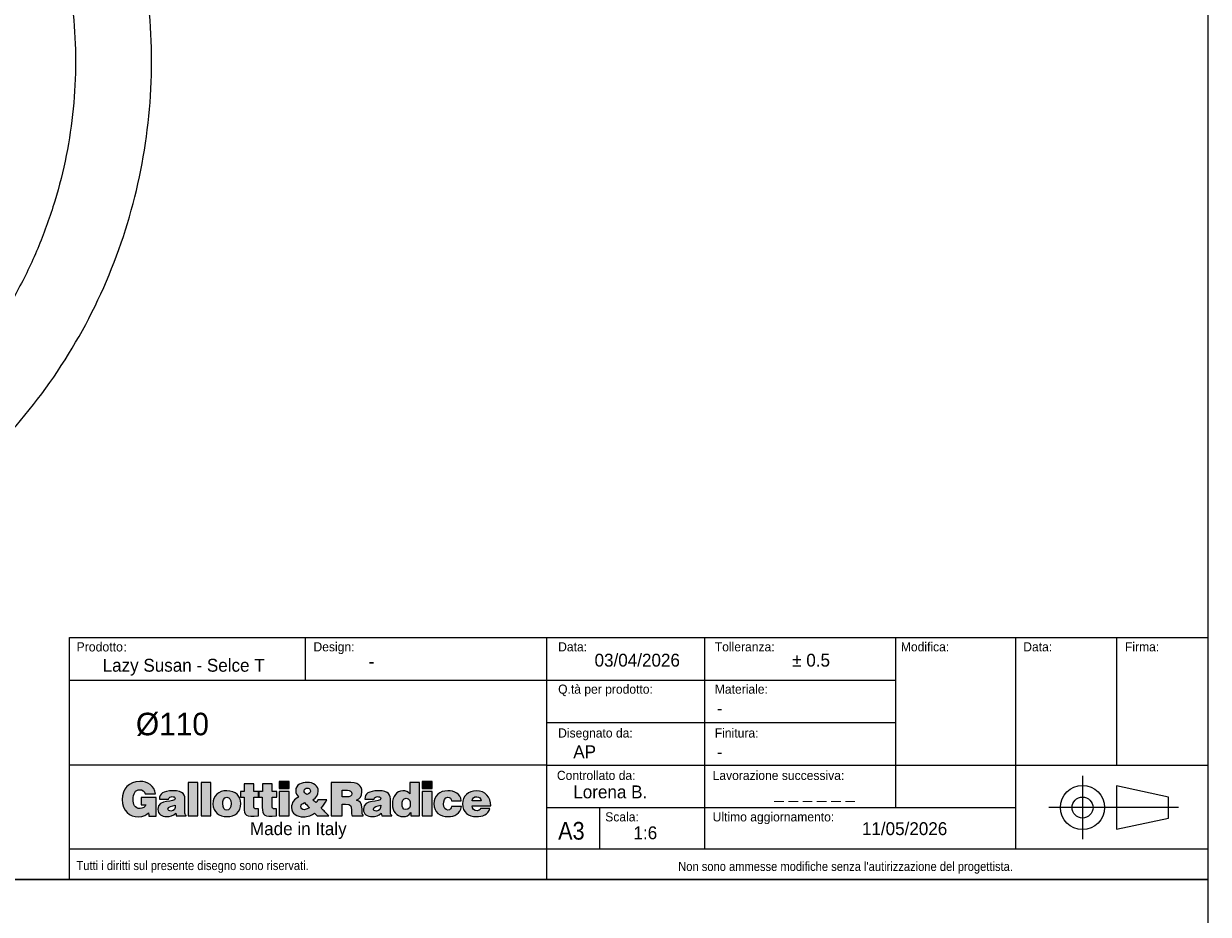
# Model space of a CAD drawing. Header units: millimetres. Extents: x 4005 to 11385, y -1831 to 1613.
# Tile 11 of 12: x 10217 to 11385, y -144 to 734. Entities that reach past the tile are written whole.
import ezdxf

# ---------------------------------------------------------------- set-up
doc = ezdxf.new("R2010")
doc.units = ezdxf.units.MM
doc.header["$LTSCALE"] = 6
doc.layers.add('ANNOTAZIONI', color=8, linetype='Continuous')
doc.styles.add('SLDTEXTSTYLE1', font='GOTHIC.TTF', dxfattribs={"width": 0.913})
doc.styles.add('SLDTEXTSTYLE2', font='arial.ttf', dxfattribs={"width": 0.948})
doc.styles.add('SLDTEXTSTYLE3', font='arial.ttf', dxfattribs={"width": 0.948})

# ---------------------------------------------------------------- blocks, each defined once
blk = doc.blocks.new('logo_punti di controllo')
at = {"layer": 'ANNOTAZIONI'}
h = blk.add_hatch(color=256, dxfattribs=at)
edge = h.paths.add_edge_path(flags=0)
edge.add_line((169.2, 18.4), (169.2, 64.1))
edge.add_line((169.2, 64.1), (132.1, 64.1))
edge.add_line((132.1, 64.1), (132.1, 46.2))
edge.add_line((132.1, 46.2), (144.1, 46.2))
edge.add_spline(control_points=[(144.1, 46.2), (142.7, 40.5), (135.7, 36.7), (130.2, 36.7), (116.5, 36.7), (112.8, 47.4), (112.8, 59.1), (112.8, 73.7), (117.9, 83.3), (128.6, 83.3), (135.6, 83.3), (140.5, 79.7), (142.5, 72.9)], knot_values=[31.661, 31.661, 31.661, 31.661, 32.661, 32.661, 32.661, 33.661, 33.661, 33.661, 34.661, 34.661, 34.661, 35.661, 35.661, 35.661, 35.661], weights=[1, 1, 1, 1, 1, 1, 1, 1, 1, 1, 1, 1, 1], degree=3, periodic=0)
edge.add_line((142.5, 72.9), (168.2, 72.9))
edge.add_spline(control_points=[(168.2, 72.9), (164.9, 93.2), (148.9, 103.6), (129, 103.6), (102.2, 103.6), (85.7, 85.4), (85.7, 59), (85.7, 30.1), (104.6, 16.4), (125.8, 16.4), (138.8, 16.4), (146.3, 21.3), (150.7, 26.5)], knot_values=[47.825, 47.825, 47.825, 47.825, 48.825, 48.825, 48.825, 49.825, 49.825, 49.825, 50.825, 50.825, 50.825, 51.825, 51.825, 51.825, 51.825], weights=[1, 1, 1, 1, 1, 1, 1, 1, 1, 1, 1, 1, 1], degree=3, periodic=0)
edge.add_line((150.7, 26.5), (151.8, 18.4))
edge.add_line((151.8, 18.4), (169.2, 18.4))
for points in [[(272.4, 18.6), (272.4, 101.4), (248.5, 101.4), (248.5, 18.6)], [(304.5, 18.6), (304.5, 101.4), (280.6, 101.4), (280.6, 18.6)], [(473.1, 103.6), (473.1, 86.6), (497, 86.6), (497, 103.6)], [(825.7, 103.6), (825.7, 86.6), (849.6, 86.6), (849.6, 103.6)], [(497, 18.6), (497, 78.9), (473.1, 78.9), (473.1, 18.6)], [(849.6, 18.6), (849.6, 78.9), (825.7, 78.9), (825.7, 18.6)]]:
    blk.add_hatch(color=256, dxfattribs=at).paths.add_polyline_path(points, flags=0)
h = blk.add_hatch(color=256, dxfattribs=at)
edge = h.paths.add_edge_path(flags=0)
edge.add_line((421.4, 18.6), (421.4, 35.7))
edge.add_spline(control_points=[(421.4, 35.7), (420.2, 35.7), (418.9, 35.7), (417.6, 35.7), (411, 35.7), (410.2, 37.7), (410.2, 43.2), (410.2, 50.5), (410.2, 57.8), (410.2, 65.1)], knot_values=[0, 0, 0, 0, 1.792, 1.792, 1.792, 2.792, 2.792, 2.792, 13.111, 13.111, 13.111, 13.111], weights=[1, 1, 1, 1, 1, 1, 1, 1, 1, 1], degree=3, periodic=0)
edge.add_line((410.2, 65.1), (421.7, 65.1))
edge.add_line((421.7, 65.1), (421.7, 78.9))
edge.add_line((421.7, 78.9), (410.2, 78.9))
edge.add_line((410.2, 78.9), (410.2, 97.6))
edge.add_line((410.2, 97.6), (386.6, 97.6))
edge.add_line((386.6, 97.6), (386.6, 78.9))
edge.add_line((386.6, 78.9), (377.8, 78.9))
edge.add_line((377.8, 78.9), (377.8, 65.1))
edge.add_line((377.8, 65.1), (386.3, 65.1))
edge.add_spline(control_points=[(386.3, 65.1), (386.3, 56.7), (386.3, 48.3), (386.3, 39.9), (386.3, 19.1), (390.1, 16.9), (421.4, 18.6)], knot_values=[74.044, 74.044, 74.044, 74.044, 85.937, 85.937, 85.937, 86.937, 86.937, 86.937, 86.937], weights=[1, 1, 1, 1, 1, 1, 1], degree=3, periodic=0)
h = blk.add_hatch(color=256, dxfattribs=at)
edge = h.paths.add_edge_path(flags=0)
edge.add_line((466.3, 18.6), (466.3, 35.7))
edge.add_spline(control_points=[(466.3, 35.7), (465.1, 35.7), (463.8, 35.7), (462.5, 35.7), (455.9, 35.7), (455.1, 37.7), (455.1, 43.2), (455.1, 50.5), (455.1, 57.8), (455.1, 65.1)], knot_values=[0, 0, 0, 0, 1.792, 1.792, 1.792, 2.792, 2.792, 2.792, 13.111, 13.111, 13.111, 13.111], weights=[1, 1, 1, 1, 1, 1, 1, 1, 1, 1], degree=3, periodic=0)
edge.add_line((455.1, 65.1), (466.6, 65.1))
edge.add_line((466.6, 65.1), (466.6, 78.9))
edge.add_line((466.6, 78.9), (455.1, 78.9))
edge.add_line((455.1, 78.9), (455.1, 97.6))
edge.add_line((455.1, 97.6), (431.5, 97.6))
edge.add_line((431.5, 97.6), (431.5, 78.9))
edge.add_line((431.5, 78.9), (422.7, 78.9))
edge.add_line((422.7, 78.9), (422.7, 65.1))
edge.add_line((422.7, 65.1), (431.2, 65.1))
edge.add_spline(control_points=[(431.2, 65.1), (431.2, 56.7), (431.2, 48.3), (431.2, 39.9), (431.2, 19.1), (435, 16.9), (466.3, 18.6)], knot_values=[74.041, 74.041, 74.041, 74.041, 85.934, 85.934, 85.934, 86.934, 86.934, 86.934, 86.934], weights=[1, 1, 1, 1, 1, 1, 1], degree=3, periodic=0)
h = blk.add_hatch(color=256, dxfattribs=at)
edge = h.paths.add_edge_path(flags=0)
edge.add_line((559.8, 25.6), (566.3, 18.6))
edge.add_line((566.3, 18.6), (595.1, 18.6))
edge.add_line((595.1, 18.6), (576.2, 38))
edge.add_spline(control_points=[(576.2, 38), (581.9, 44), (586.3, 50.9), (590.1, 58.2)], knot_values=[26.367462, 26.367462, 26.367462, 26.367462, 27.367462, 27.367462, 27.367462, 27.367462], weights=[1, 1, 1, 1], degree=3, periodic=0)
edge.add_line((590.1, 58.2), (568.3, 58.2))
edge.add_spline(control_points=[(568.3, 58.2), (566.9, 55.5), (565.2, 53.2), (562.9, 51.3)], knot_values=[37.686462, 37.686462, 37.686462, 37.686462, 38.686462, 38.686462, 38.686462, 38.686462], weights=[1, 1, 1, 1], degree=3, periodic=0)
edge.add_line((562.9, 51.3), (555.8, 58.6))
edge.add_spline(control_points=[(555.8, 58.6), (564.2, 63.2), (569.2, 69.7), (569.2, 79.5), (569.2, 92.9), (556.9, 101.4), (541.6, 101.4), (528.5, 101.4), (513.5, 96.2), (513.5, 80.7), (513.5, 74.3), (516.3, 69.7), (520.6, 65.2)], knot_values=[43.525807, 43.525807, 43.525807, 43.525807, 44.525807, 44.525807, 44.525807, 45.525807, 45.525807, 45.525807, 46.525807, 46.525807, 46.525807, 47.525807, 47.525807, 47.525807, 47.525807], weights=[1, 1, 1, 1, 1, 1, 1, 1, 1, 1, 1, 1, 1], degree=3, periodic=0)
edge.add_spline(control_points=[(520.6, 65.2), (510.1, 59.9), (503.2, 51.6), (503.2, 39.4), (503.2, 23.4), (517.3, 16.4), (532.4, 16.4), (543.2, 16.4), (554.3, 20.9), (559.8, 25.6)], knot_values=[47.525807, 47.525807, 47.525807, 47.525807, 48.525807, 48.525807, 48.525807, 49.525807, 49.525807, 49.525807, 50.525807, 50.525807, 50.525807, 50.525807], weights=[1, 1, 1, 1, 1, 1, 1, 1, 1, 1], degree=3, periodic=0)
edge = h.paths.add_edge_path(flags=0)
edge.add_line((535.2, 51.5), (545.9, 40.2))
edge.add_spline(control_points=[(545.9, 40.2), (547.4, 38.6), (546.8, 39), (543.5, 37)], knot_values=[0, 0, 0, 0, 1, 1, 1, 1], weights=[1, 1, 1, 1], degree=3, periodic=0)
edge.add_spline(control_points=[(543.5, 37), (541.2, 35.6), (536.9, 34), (534.3, 34), (529.6, 34), (526.2, 36.7), (526.2, 41.6), (526.2, 46.3), (530.7, 49.2), (535.2, 51.5)], knot_values=[1, 1, 1, 1, 2, 2, 2, 3, 3, 3, 4, 4, 4, 4], weights=[1, 1, 1, 1, 1, 1, 1, 1, 1, 1], degree=3, periodic=0)
edge = h.paths.add_edge_path(flags=0)
edge.add_spline(control_points=[(541.2, 71.2), (537.3, 73.8), (534.2, 76.7), (534.2, 80.8), (534.2, 85.4), (538.2, 87), (542.2, 87)], knot_values=[2, 2, 2, 2, 3, 3, 3, 4, 4, 4, 4], weights=[1, 1, 1, 1, 1, 1, 1], degree=3, periodic=0)
edge.add_spline(control_points=[(542.2, 87), (544.9, 87), (548.2, 85.9), (549.3, 83.3)], knot_values=[0, 0, 0, 0, 1, 1, 1, 1], weights=[1, 1, 1, 1], degree=3, periodic=0)
edge.add_spline(control_points=[(549.3, 83.3), (551.4, 76.6), (546.6, 73.7), (541.2, 71.2)], knot_values=[1, 1, 1, 1, 2, 2, 2, 2], weights=[1, 1, 1, 1], degree=3, periodic=0)
h = blk.add_hatch(color=256, dxfattribs=at)
edge = h.paths.add_edge_path(flags=0)
edge.add_line((628.3, 47.5), (636.5, 47.5))
edge.add_spline(control_points=[(636.5, 47.5), (649.2, 47.5), (651, 43.9), (651, 33.1), (651, 25.7), (651.7, 20.5), (652.4, 18.6)], knot_values=[0, 0, 0, 0, 1, 1, 1, 2, 2, 2, 2], weights=[1, 1, 1, 1, 1, 1, 1], degree=3, periodic=0)
edge.add_line((652.4, 18.6), (679.9, 18.6))
edge.add_line((679.9, 18.6), (679.9, 21.1))
edge.add_spline(control_points=[(679.9, 21.1), (676.7, 21.1), (677, 24.8), (677, 35.6), (677, 52.3), (671.7, 54.4), (663, 57.6)], knot_values=[16.174, 16.174, 16.174, 16.174, 17.174, 17.174, 17.174, 18.174, 18.174, 18.174, 18.174], weights=[1, 1, 1, 1, 1, 1, 1], degree=3, periodic=0)
edge.add_spline(control_points=[(663, 57.6), (672.6, 60.2), (676.9, 68.3), (676.9, 77.8), (676.9, 93.9), (667.8, 101.4), (640.2, 101.4), (627.2, 101.4), (614.2, 101.4), (601.1, 101.4)], knot_values=[18.174, 18.174, 18.174, 18.174, 19.174, 19.174, 19.174, 20.174, 20.174, 20.174, 38.639, 38.639, 38.639, 38.639], weights=[1, 1, 1, 1, 1, 1, 1, 1, 1, 1], degree=3, periodic=0)
edge.add_line((601.1, 101.4), (601.1, 18.6))
edge.add_line((601.1, 18.6), (628.3, 18.6))
edge.add_line((628.3, 18.6), (628.3, 47.5))
edge = h.paths.add_edge_path(flags=0)
edge.add_line((628.3, 65.6), (628.3, 82.1))
edge.add_spline(control_points=[(628.3, 82.1), (632.5, 82.1), (636.7, 82.1), (640.9, 82.1), (647.2, 82.1), (651.8, 79.3), (651.8, 73.4), (651.8, 67.7), (647.3, 65.6), (639, 65.6), (635.4, 65.6), (631.8, 65.6), (628.3, 65.6)], knot_values=[0, 0, 0, 0, 5.974, 5.974, 5.974, 6.974, 6.974, 6.974, 7.974, 7.974, 7.974, 13.024, 13.024, 13.024, 13.024], weights=[1, 1, 1, 1, 1, 1, 1, 1, 1, 1, 1, 1, 1], degree=3, periodic=0)
h = blk.add_hatch(color=256, dxfattribs=at)
edge = h.paths.add_edge_path(flags=0)
edge.add_line((797.6, 18.6), (819.1, 18.6))
edge.add_line((819.1, 18.6), (819.1, 101.4))
edge.add_line((819.1, 101.4), (795.2, 101.4))
edge.add_line((795.2, 101.4), (795.2, 72.8))
edge.add_spline(control_points=[(795.2, 72.8), (790.2, 78.7), (784.9, 80.6), (777.3, 80.6), (762.9, 80.6), (751.8, 67.6), (751.8, 47.6), (751.8, 30.6), (761, 16.9), (779.1, 16.9), (786.8, 16.9), (792, 19.3), (797.6, 26.7)], knot_values=[63.921, 63.921, 63.921, 63.921, 64.921, 64.921, 64.921, 65.921, 65.921, 65.921, 66.921, 66.921, 66.921, 67.921, 67.921, 67.921, 67.921], weights=[1, 1, 1, 1, 1, 1, 1, 1, 1, 1, 1, 1, 1], degree=3, periodic=0)
edge.add_line((797.6, 26.7), (797.6, 18.6))
edge = h.paths.add_edge_path(flags=0)
edge.add_spline(control_points=[(785.8, 62.1), (793.7, 62.1), (796, 54.8), (796, 48.2), (796, 41.1), (793.4, 34.1), (785.1, 34.1)], knot_values=[2, 2, 2, 2, 3, 3, 3, 4, 4, 4, 4], weights=[1, 1, 1, 1, 1, 1, 1], degree=3, periodic=0)
edge.add_spline(control_points=[(785.1, 34.1), (777.3, 34.1), (775.7, 41.5), (775.7, 47.8), (775.7, 54.5), (777.9, 62.1), (785.8, 62.1)], knot_values=[0, 0, 0, 0, 1, 1, 1, 2, 2, 2, 2], weights=[1, 1, 1, 1, 1, 1, 1], degree=3, periodic=0)
h = blk.add_hatch(color=256, dxfattribs=at)
edge = h.paths.add_edge_path(flags=0)
edge.add_line((219, 18.6), (243.7, 18.6))
edge.add_line((243.7, 18.6), (243.7, 19.8))
edge.add_spline(control_points=[(243.7, 19.8), (240.6, 22.3), (240.5, 24), (240.5, 27.5), (240.5, 36.9), (240.5, 46.2), (240.5, 55.6), (240.5, 70), (238.7, 80.6), (210.2, 80.6), (186.4, 80.6), (177.4, 73.1), (177.4, 60.3)], knot_values=[0.543, 0.543, 0.543, 0.543, 1.543, 1.543, 1.543, 14.848, 14.848, 14.848, 15.848, 15.848, 15.848, 16.848, 16.848, 16.848, 16.848], weights=[1, 1, 1, 1, 1, 1, 1, 1, 1, 1, 1, 1, 1], degree=3, periodic=0)
edge.add_line((177.4, 60.3), (200.3, 60.3))
edge.add_spline(control_points=[(200.3, 60.3), (200.9, 65.5), (205.4, 66.2), (208.7, 66.2), (211.3, 66.2), (216.5, 65.6), (216.5, 61.3), (216.5, 50), (173.7, 62.4), (173.7, 35.1), (173.7, 22.5), (183.8, 16.9), (195.2, 16.9), (204.1, 16.9), (211, 18.7), (217.8, 25.1)], knot_values=[27.71, 27.71, 27.71, 27.71, 28.71, 28.71, 28.71, 29.71, 29.71, 29.71, 30.71, 30.71, 30.71, 31.71, 31.71, 31.71, 32.71, 32.71, 32.71, 32.71], weights=[1, 1, 1, 1, 1, 1, 1, 1, 1, 1, 1, 1, 1, 1, 1, 1], degree=3, periodic=0)
edge.add_line((217.8, 25.1), (219, 18.6))
edge = h.paths.add_edge_path(flags=0)
edge.add_spline(control_points=[(216.5, 45.3), (217.1, 37), (214.4, 30.5), (206, 30.5)], knot_values=[2, 2, 2, 2, 3, 3, 3, 3], weights=[1, 1, 1, 1], degree=3, periodic=0)
edge.add_spline(control_points=[(206, 30.5), (201.3, 30.5), (198.4, 32.5), (198.4, 35.5), (198.4, 43.3), (208.7, 41.5), (216.5, 45.3)], knot_values=[0, 0, 0, 0, 1, 1, 1, 2, 2, 2, 2], weights=[1, 1, 1, 1, 1, 1, 1], degree=3, periodic=0)
h = blk.add_hatch(color=256, dxfattribs=at)
edge = h.paths.add_edge_path(flags=0)
edge.add_spline(control_points=[(378.1, 49.3), (378.1, 68), (365, 80.6), (343.8, 80.6), (323.4, 80.6), (309.6, 69), (309.6, 48)], knot_values=[2, 2, 2, 2, 3, 3, 3, 4, 4, 4, 4], weights=[1, 1, 1, 1, 1, 1, 1], degree=3, periodic=0)
edge.add_spline(control_points=[(309.6, 48), (309.6, 27.5), (324.6, 16.9), (343.9, 16.9), (363.2, 16.9), (378.1, 27.2), (378.1, 49.3)], knot_values=[0, 0, 0, 0, 1, 1, 1, 2, 2, 2, 2], weights=[1, 1, 1, 1, 1, 1, 1], degree=3, periodic=0)
edge = h.paths.add_edge_path(flags=0)
edge.add_spline(control_points=[(343.9, 33), (337.8, 33), (333.5, 37.9), (333.5, 49.3), (333.5, 56.1), (335.9, 64.5), (344.1, 64.5)], knot_values=[2, 2, 2, 2, 3, 3, 3, 4, 4, 4, 4], weights=[1, 1, 1, 1, 1, 1, 1], degree=3, periodic=0)
edge.add_spline(control_points=[(344.1, 64.5), (350.3, 64.8), (354.2, 58.2), (354.2, 49.3), (354.2, 37.9), (350.3, 33), (343.9, 33)], knot_values=[0, 0, 0, 0, 1, 1, 1, 2, 2, 2, 2], weights=[1, 1, 1, 1, 1, 1, 1], degree=3, periodic=0)
h = blk.add_hatch(color=256, dxfattribs=at)
edge = h.paths.add_edge_path(flags=0)
edge.add_line((725.6, 18.6), (750.3, 18.6))
edge.add_line((750.3, 18.6), (750.3, 19.8))
edge.add_spline(control_points=[(750.3, 19.8), (747.2, 22.3), (747.1, 24), (747.1, 27.5), (747.1, 36.9), (747.1, 46.2), (747.1, 55.6), (747.1, 70), (745.4, 80.6), (716.9, 80.6), (693.1, 80.6), (684, 73.1), (684, 60.3)], knot_values=[0.543, 0.543, 0.543, 0.543, 1.543, 1.543, 1.543, 14.848, 14.848, 14.848, 15.848, 15.848, 15.848, 16.848, 16.848, 16.848, 16.848], weights=[1, 1, 1, 1, 1, 1, 1, 1, 1, 1, 1, 1, 1], degree=3, periodic=0)
edge.add_line((684, 60.3), (707, 60.3))
edge.add_spline(control_points=[(707, 60.3), (707.5, 65.5), (712, 66.2), (715.4, 66.2), (717.9, 66.2), (723.2, 65.6), (723.2, 61.3), (723.2, 50), (680.3, 62.4), (680.3, 35.1), (680.3, 22.5), (690.4, 16.9), (701.8, 16.9), (710.8, 16.9), (717.7, 18.7), (724.4, 25.1)], knot_values=[27.709, 27.709, 27.709, 27.709, 28.709, 28.709, 28.709, 29.709, 29.709, 29.709, 30.709, 30.709, 30.709, 31.709, 31.709, 31.709, 32.709, 32.709, 32.709, 32.709], weights=[1, 1, 1, 1, 1, 1, 1, 1, 1, 1, 1, 1, 1, 1, 1, 1], degree=3, periodic=0)
edge.add_line((724.4, 25.1), (725.6, 18.6))
edge = h.paths.add_edge_path(flags=0)
edge.add_spline(control_points=[(723.2, 45.3), (723.7, 37), (721, 30.5), (712.6, 30.5)], knot_values=[2, 2, 2, 2, 3, 3, 3, 3], weights=[1, 1, 1, 1], degree=3, periodic=0)
edge.add_spline(control_points=[(712.6, 30.5), (707.9, 30.5), (705, 32.5), (705, 35.5), (705, 43.3), (715.4, 41.5), (723.2, 45.3)], knot_values=[0, 0, 0, 0, 1, 1, 1, 2, 2, 2, 2], weights=[1, 1, 1, 1, 1, 1, 1], degree=3, periodic=0)
h = blk.add_hatch(color=256, dxfattribs=at)
edge = h.paths.add_edge_path(flags=0)
edge.add_line((897.4, 55.9), (921.7, 55.9))
edge.add_spline(control_points=[(921.7, 55.9), (920, 73.7), (904.8, 80.6), (888.7, 80.6), (868.8, 80.6), (854.3, 68.7), (854.3, 48.2), (854.3, 27.8), (869.3, 16.9), (888.7, 16.9), (905.4, 16.9), (920.1, 23.7), (922.2, 42)], knot_values=[0, 0, 0, 0, 1, 1, 1, 2, 2, 2, 3, 3, 3, 4, 4, 4, 4], weights=[1, 1, 1, 1, 1, 1, 1, 1, 1, 1, 1, 1, 1], degree=3, periodic=0)
edge.add_line((922.2, 42), (898, 42))
edge.add_spline(control_points=[(898, 42), (897.3, 37.2), (894.9, 33), (888.7, 33), (881.7, 33), (878.2, 39), (878.2, 48), (878.2, 55.2), (879.7, 64.5), (888.7, 64.5), (891.3, 64.5), (893.4, 63.7), (894.9, 62.1)], knot_values=[15.404, 15.404, 15.404, 15.404, 16.404, 16.404, 16.404, 17.404, 17.404, 17.404, 18.404, 18.404, 18.404, 19.404, 19.404, 19.404, 19.404], weights=[1, 1, 1, 1, 1, 1, 1, 1, 1, 1, 1, 1, 1], degree=3, periodic=0)
edge.add_spline(control_points=[(894.9, 62.1), (896.4, 60.6), (897.3, 58.5), (897.4, 55.9)], knot_values=[19.404, 19.404, 19.404, 19.404, 20.404, 20.404, 20.404, 20.404], weights=[1, 1, 1, 1], degree=3, periodic=0)
h = blk.add_hatch(color=256, dxfattribs=at)
edge = h.paths.add_edge_path(flags=0)
edge.add_line((948.7, 43.3), (994.3, 43.3))
edge.add_spline(control_points=[(994.3, 43.3), (994.7, 65.2), (981.2, 80.6), (958.9, 80.6), (939.6, 80.6), (924.8, 67.9), (924.8, 48.2), (924.8, 27.9), (939.7, 16.9), (959, 16.9), (973.1, 16.9), (988.2, 21.8), (992.4, 36.8)], knot_values=[0, 0, 0, 0, 1, 1, 1, 2, 2, 2, 3, 3, 3, 4, 4, 4, 4], weights=[1, 1, 1, 1, 1, 1, 1, 1, 1, 1, 1, 1, 1], degree=3, periodic=0)
edge.add_line((992.4, 36.8), (969.5, 36.8))
edge.add_spline(control_points=[(969.5, 36.8), (967.8, 33.2), (964.3, 31.5), (960.5, 31.5), (954.2, 31.5), (948.7, 36.2), (948.7, 43.3)], knot_values=[14.806, 14.806, 14.806, 14.806, 15.806, 15.806, 15.806, 16.806, 16.806, 16.806, 16.806], weights=[1, 1, 1, 1, 1, 1, 1], degree=3, periodic=0)
edge = h.paths.add_edge_path(flags=0)
edge.add_line((970.4, 55.5), (948.7, 55.5))
edge.add_spline(control_points=[(948.7, 55.5), (948.7, 62), (952.7, 66), (959.8, 66), (965.5, 66), (970.4, 61), (970.4, 55.5)], knot_values=[0, 0, 0, 0, 1, 1, 1, 2, 2, 2, 2], weights=[1, 1, 1, 1, 1, 1, 1], degree=3, periodic=0)
at = {"color": 7, "linetype": 'Continuous', "lineweight": 18}
for points, knots in [([(168.2, 72.9), (164.9, 93.2), (148.9, 103.6), (129, 103.6), (102.2, 103.6), (85.7, 85.4), (85.7, 59), (85.7, 30.1), (104.6, 16.4), (125.8, 16.4), (138.8, 16.4), (146.3, 21.3), (150.7, 26.5)], [47.825, 47.825, 47.825, 47.825, 48.825, 48.825, 48.825, 49.825, 49.825, 49.825, 50.825, 50.825, 50.825, 51.825, 51.825, 51.825, 51.825]), ([(555.8, 58.6), (564.2, 63.2), (569.2, 69.7), (569.2, 79.5), (569.2, 92.9), (556.9, 101.4), (541.6, 101.4), (528.5, 101.4), (513.5, 96.2), (513.5, 80.7), (513.5, 74.3), (516.3, 69.7), (520.6, 65.2)], [43.525807, 43.525807, 43.525807, 43.525807, 44.525807, 44.525807, 44.525807, 45.525807, 45.525807, 45.525807, 46.525807, 46.525807, 46.525807, 47.525807, 47.525807, 47.525807, 47.525807]), ([(663, 57.6), (672.6, 60.2), (676.9, 68.3), (676.9, 77.8), (676.9, 93.9), (667.8, 101.4), (640.2, 101.4), (627.2, 101.4), (614.2, 101.4), (601.1, 101.4)], [18.174, 18.174, 18.174, 18.174, 19.174, 19.174, 19.174, 20.174, 20.174, 20.174, 38.639, 38.639, 38.639, 38.639]), ([(144.1, 46.2), (142.7, 40.5), (135.7, 36.7), (130.2, 36.7), (116.5, 36.7), (112.8, 47.4), (112.8, 59.1), (112.8, 73.7), (117.9, 83.3), (128.6, 83.3), (135.6, 83.3), (140.5, 79.7), (142.5, 72.9)], [31.661, 31.661, 31.661, 31.661, 32.661, 32.661, 32.661, 33.661, 33.661, 33.661, 34.661, 34.661, 34.661, 35.661, 35.661, 35.661, 35.661]), ([(200.3, 60.3), (200.9, 65.5), (205.4, 66.2), (208.7, 66.2), (211.3, 66.2), (216.5, 65.6), (216.5, 61.3), (216.5, 50), (173.7, 62.4), (173.7, 35.1), (173.7, 22.5), (183.8, 16.9), (195.2, 16.9), (204.1, 16.9), (211, 18.7), (217.8, 25.1)], [27.71, 27.71, 27.71, 27.71, 28.71, 28.71, 28.71, 29.71, 29.71, 29.71, 30.71, 30.71, 30.71, 31.71, 31.71, 31.71, 32.71, 32.71, 32.71, 32.71]), ([(243.7, 19.8), (240.6, 22.3), (240.5, 24), (240.5, 27.5), (240.5, 36.9), (240.5, 46.2), (240.5, 55.6), (240.5, 70), (238.7, 80.6), (210.2, 80.6), (186.4, 80.6), (177.4, 73.1), (177.4, 60.3)], [0.543, 0.543, 0.543, 0.543, 1.543, 1.543, 1.543, 14.848, 14.848, 14.848, 15.848, 15.848, 15.848, 16.848, 16.848, 16.848, 16.848]), ([(378.1, 49.3), (378.1, 68), (365, 80.6), (343.8, 80.6), (323.4, 80.6), (309.6, 69), (309.6, 48)], [2, 2, 2, 2, 3, 3, 3, 4, 4, 4, 4]), ([(343.9, 33), (337.8, 33), (333.5, 37.9), (333.5, 49.3), (333.5, 56.1), (335.9, 64.5), (344.1, 64.5)], [2, 2, 2, 2, 3, 3, 3, 4, 4, 4, 4]), ([(344.1, 64.5), (350.3, 64.8), (354.2, 58.2), (354.2, 49.3), (354.2, 37.9), (350.3, 33), (343.9, 33)], [0, 0, 0, 0, 1, 1, 1, 2, 2, 2, 2]), ([(386.3, 65.1), (386.3, 56.7), (386.3, 48.3), (386.3, 39.9), (386.3, 19.1), (390.1, 16.9), (421.4, 18.6)], [74.044, 74.044, 74.044, 74.044, 85.937, 85.937, 85.937, 86.937, 86.937, 86.937, 86.937]), ([(421.4, 35.7), (420.2, 35.7), (418.9, 35.7), (417.6, 35.7), (411, 35.7), (410.2, 37.7), (410.2, 43.2), (410.2, 50.5), (410.2, 57.8), (410.2, 65.1)], [0, 0, 0, 0, 1.792, 1.792, 1.792, 2.792, 2.792, 2.792, 13.111, 13.111, 13.111, 13.111]), ([(431.2, 65.1), (431.2, 56.7), (431.2, 48.3), (431.2, 39.9), (431.2, 19.1), (435, 16.9), (466.3, 18.6)], [74.041, 74.041, 74.041, 74.041, 85.934, 85.934, 85.934, 86.934, 86.934, 86.934, 86.934]), ([(466.3, 35.7), (465.1, 35.7), (463.8, 35.7), (462.5, 35.7), (455.9, 35.7), (455.1, 37.7), (455.1, 43.2), (455.1, 50.5), (455.1, 57.8), (455.1, 65.1)], [0, 0, 0, 0, 1.792, 1.792, 1.792, 2.792, 2.792, 2.792, 13.111, 13.111, 13.111, 13.111]), ([(520.6, 65.2), (510.1, 59.9), (503.2, 51.6), (503.2, 39.4), (503.2, 23.4), (517.3, 16.4), (532.4, 16.4), (543.2, 16.4), (554.3, 20.9), (559.8, 25.6)], [47.525807, 47.525807, 47.525807, 47.525807, 48.525807, 48.525807, 48.525807, 49.525807, 49.525807, 49.525807, 50.525807, 50.525807, 50.525807, 50.525807]), ([(541.2, 71.2), (537.3, 73.8), (534.2, 76.7), (534.2, 80.8), (534.2, 85.4), (538.2, 87), (542.2, 87)], [2, 2, 2, 2, 3, 3, 3, 4, 4, 4, 4]), ([(628.3, 82.1), (632.5, 82.1), (636.7, 82.1), (640.9, 82.1), (647.2, 82.1), (651.8, 79.3), (651.8, 73.4), (651.8, 67.7), (647.3, 65.6), (639, 65.6), (635.4, 65.6), (631.8, 65.6), (628.3, 65.6)], [0, 0, 0, 0, 5.974, 5.974, 5.974, 6.974, 6.974, 6.974, 7.974, 7.974, 7.974, 13.024, 13.024, 13.024, 13.024]), ([(707, 60.3), (707.5, 65.5), (712, 66.2), (715.4, 66.2), (717.9, 66.2), (723.2, 65.6), (723.2, 61.3), (723.2, 50), (680.3, 62.4), (680.3, 35.1), (680.3, 22.5), (690.4, 16.9), (701.8, 16.9), (710.8, 16.9), (717.7, 18.7), (724.4, 25.1)], [27.709, 27.709, 27.709, 27.709, 28.709, 28.709, 28.709, 29.709, 29.709, 29.709, 30.709, 30.709, 30.709, 31.709, 31.709, 31.709, 32.709, 32.709, 32.709, 32.709]), ([(750.3, 19.8), (747.2, 22.3), (747.1, 24), (747.1, 27.5), (747.1, 36.9), (747.1, 46.2), (747.1, 55.6), (747.1, 70), (745.4, 80.6), (716.9, 80.6), (693.1, 80.6), (684, 73.1), (684, 60.3)], [0.543, 0.543, 0.543, 0.543, 1.543, 1.543, 1.543, 14.848, 14.848, 14.848, 15.848, 15.848, 15.848, 16.848, 16.848, 16.848, 16.848]), ([(795.2, 72.8), (790.2, 78.7), (784.9, 80.6), (777.3, 80.6), (762.9, 80.6), (751.8, 67.6), (751.8, 47.6), (751.8, 30.6), (761, 16.9), (779.1, 16.9), (786.8, 16.9), (792, 19.3), (797.6, 26.7)], [63.921, 63.921, 63.921, 63.921, 64.921, 64.921, 64.921, 65.921, 65.921, 65.921, 66.921, 66.921, 66.921, 67.921, 67.921, 67.921, 67.921]), ([(785.1, 34.1), (777.3, 34.1), (775.7, 41.5), (775.7, 47.8), (775.7, 54.5), (777.9, 62.1), (785.8, 62.1)], [0, 0, 0, 0, 1, 1, 1, 2, 2, 2, 2]), ([(785.8, 62.1), (793.7, 62.1), (796, 54.8), (796, 48.2), (796, 41.1), (793.4, 34.1), (785.1, 34.1)], [2, 2, 2, 2, 3, 3, 3, 4, 4, 4, 4]), ([(921.7, 55.9), (920, 73.7), (904.8, 80.6), (888.7, 80.6), (868.8, 80.6), (854.3, 68.7), (854.3, 48.2), (854.3, 27.8), (869.3, 16.9), (888.7, 16.9), (905.4, 16.9), (920.1, 23.7), (922.2, 42)], [0, 0, 0, 0, 1, 1, 1, 2, 2, 2, 3, 3, 3, 4, 4, 4, 4]), ([(898, 42), (897.3, 37.2), (894.9, 33), (888.7, 33), (881.7, 33), (878.2, 39), (878.2, 48), (878.2, 55.2), (879.7, 64.5), (888.7, 64.5), (891.3, 64.5), (893.4, 63.7), (894.9, 62.1)], [15.404, 15.404, 15.404, 15.404, 16.404, 16.404, 16.404, 17.404, 17.404, 17.404, 18.404, 18.404, 18.404, 19.404, 19.404, 19.404, 19.404]), ([(994.3, 43.3), (994.7, 65.2), (981.2, 80.6), (958.9, 80.6), (939.6, 80.6), (924.8, 67.9), (924.8, 48.2), (924.8, 27.9), (939.7, 16.9), (959, 16.9), (973.1, 16.9), (988.2, 21.8), (992.4, 36.8)], [0, 0, 0, 0, 1, 1, 1, 2, 2, 2, 3, 3, 3, 4, 4, 4, 4]), ([(948.7, 55.5), (948.7, 62), (952.7, 66), (959.8, 66), (965.5, 66), (970.4, 61), (970.4, 55.5)], [0, 0, 0, 0, 1, 1, 1, 2, 2, 2, 2]), ([(206, 30.5), (201.3, 30.5), (198.4, 32.5), (198.4, 35.5), (198.4, 43.3), (208.7, 41.5), (216.5, 45.3)], [0, 0, 0, 0, 1, 1, 1, 2, 2, 2, 2]), ([(309.6, 48), (309.6, 27.5), (324.6, 16.9), (343.9, 16.9), (363.2, 16.9), (378.1, 27.2), (378.1, 49.3)], [0, 0, 0, 0, 1, 1, 1, 2, 2, 2, 2]), ([(543.5, 37), (541.2, 35.6), (536.9, 34), (534.3, 34), (529.6, 34), (526.2, 36.7), (526.2, 41.6), (526.2, 46.3), (530.7, 49.2), (535.2, 51.5)], [1, 1, 1, 1, 2, 2, 2, 3, 3, 3, 4, 4, 4, 4]), ([(636.5, 47.5), (649.2, 47.5), (651, 43.9), (651, 33.1), (651, 25.7), (651.7, 20.5), (652.4, 18.6)], [0, 0, 0, 0, 1, 1, 1, 2, 2, 2, 2]), ([(679.9, 21.1), (676.7, 21.1), (677, 24.8), (677, 35.6), (677, 52.3), (671.7, 54.4), (663, 57.6)], [16.174, 16.174, 16.174, 16.174, 17.174, 17.174, 17.174, 18.174, 18.174, 18.174, 18.174]), ([(712.6, 30.5), (707.9, 30.5), (705, 32.5), (705, 35.5), (705, 43.3), (715.4, 41.5), (723.2, 45.3)], [0, 0, 0, 0, 1, 1, 1, 2, 2, 2, 2]), ([(969.5, 36.8), (967.8, 33.2), (964.3, 31.5), (960.5, 31.5), (954.2, 31.5), (948.7, 36.2), (948.7, 43.3)], [14.806, 14.806, 14.806, 14.806, 15.806, 15.806, 15.806, 16.806, 16.806, 16.806, 16.806])]:
    blk.add_open_spline(points, degree=3, knots=knots, dxfattribs=at)
for points, degree in [([(248.5, 101.4), (248.5, 60), (248.5, 18.6)], 2), ([(272.4, 101.4), (260.4, 101.4), (248.5, 101.4)], 2), ([(272.4, 18.6), (272.4, 60), (272.4, 101.4)], 2), ([(280.6, 101.4), (280.6, 60), (280.6, 18.6)], 2), ([(304.5, 101.4), (292.6, 101.4), (280.6, 101.4)], 2), ([(304.5, 18.6), (304.5, 60), (304.5, 101.4)], 2), ([(386.6, 97.6), (386.6, 91.3), (386.6, 85.1), (386.6, 78.9)], 3), ([(410.2, 97.6), (402.3, 97.6), (394.5, 97.6), (386.6, 97.6)], 3), ([(410.2, 78.9), (410.2, 85.1), (410.2, 91.3), (410.2, 97.6)], 3), ([(431.5, 97.6), (431.5, 91.3), (431.5, 85.1), (431.5, 78.9)], 3), ([(455.1, 97.6), (447.2, 97.6), (439.4, 97.6), (431.5, 97.6)], 3), ([(455.1, 78.9), (455.1, 85.1), (455.1, 91.3), (455.1, 97.6)], 3), ([(473.1, 103.6), (473.1, 95.1), (473.1, 86.6)], 2), ([(497, 103.6), (485, 103.6), (473.1, 103.6)], 2), ([(497, 86.6), (497, 95.1), (497, 103.6)], 2), ([(601.1, 101.4), (601.1, 73.8), (601.1, 46.2), (601.1, 18.6)], 3), ([(795.2, 101.4), (795.2, 91.8), (795.2, 82.3), (795.2, 72.8)], 3), ([(819.1, 101.4), (811.2, 101.4), (803.2, 101.4), (795.2, 101.4)], 3), ([(819.1, 18.6), (819.1, 46.2), (819.1, 73.8), (819.1, 101.4)], 3), ([(825.7, 103.6), (825.7, 95.1), (825.7, 86.6)], 2), ([(849.6, 103.6), (837.6, 103.6), (825.7, 103.6)], 2), ([(849.6, 86.6), (849.6, 95.1), (849.6, 103.6)], 2), ([(132.1, 64.1), (132.1, 58.2), (132.1, 52.2), (132.1, 46.2)], 3), ([(169.2, 64.1), (156.9, 64.1), (144.5, 64.1), (132.1, 64.1)], 3), ([(142.5, 72.9), (151, 72.9), (159.6, 72.9), (168.2, 72.9)], 3), ([(169.2, 18.4), (169.2, 33.6), (169.2, 48.9), (169.2, 64.1)], 3), ([(177.4, 60.3), (185, 60.3), (192.7, 60.3), (200.3, 60.3)], 3), ([(377.8, 78.9), (377.8, 74.3), (377.8, 69.7), (377.8, 65.1)], 3), ([(386.6, 78.9), (383.7, 78.9), (380.7, 78.9), (377.8, 78.9)], 3), ([(377.8, 65.1), (380.6, 65.1), (383.4, 65.1), (386.3, 65.1)], 3), ([(421.7, 78.9), (417.8, 78.9), (414, 78.9), (410.2, 78.9)], 3), ([(410.2, 65.1), (414, 65.1), (417.8, 65.1), (421.7, 65.1)], 3), ([(421.7, 65.1), (421.7, 69.7), (421.7, 74.3), (421.7, 78.9)], 3), ([(422.7, 78.9), (422.7, 74.3), (422.7, 69.7), (422.7, 65.1)], 3), ([(431.5, 78.9), (428.6, 78.9), (425.6, 78.9), (422.7, 78.9)], 3), ([(422.7, 65.1), (425.5, 65.1), (428.3, 65.1), (431.2, 65.1)], 3), ([(466.6, 78.9), (462.7, 78.9), (458.9, 78.9), (455.1, 78.9)], 3), ([(455.1, 65.1), (458.9, 65.1), (462.7, 65.1), (466.6, 65.1)], 3), ([(466.6, 65.1), (466.6, 69.7), (466.6, 74.3), (466.6, 78.9)], 3), ([(473.1, 86.6), (485, 86.6), (497, 86.6)], 2), ([(473.1, 78.9), (473.1, 48.7), (473.1, 18.6)], 2), ([(497, 78.9), (485, 78.9), (473.1, 78.9)], 2), ([(497, 18.6), (497, 48.7), (497, 78.9)], 2), ([(549.3, 83.3), (551.4, 76.6), (546.6, 73.7), (541.2, 71.2)], 3), ([(542.2, 87), (544.9, 87), (548.2, 85.9), (549.3, 83.3)], 3), ([(562.9, 51.3), (560.5, 53.7), (558.1, 56.2), (555.8, 58.6)], 3), ([(628.3, 65.6), (628.3, 71.1), (628.3, 76.6), (628.3, 82.1)], 3), ([(684, 60.3), (691.6, 60.3), (699.3, 60.3), (707, 60.3)], 3), ([(825.7, 86.6), (837.6, 86.6), (849.6, 86.6)], 2), ([(825.7, 78.9), (825.7, 48.7), (825.7, 18.6)], 2), ([(849.6, 78.9), (837.6, 78.9), (825.7, 78.9)], 2), ([(849.6, 18.6), (849.6, 48.7), (849.6, 78.9)], 2), ([(894.9, 62.1), (896.4, 60.6), (897.3, 58.5), (897.4, 55.9)], 3), ([(132.1, 46.2), (136.1, 46.2), (140.1, 46.2), (144.1, 46.2)], 3), ([(216.5, 45.3), (217.1, 37), (214.4, 30.5), (206, 30.5)], 3), ([(421.4, 18.6), (421.4, 24.3), (421.4, 30), (421.4, 35.7)], 3), ([(466.3, 18.6), (466.3, 24.3), (466.3, 30), (466.3, 35.7)], 3), ([(535.2, 51.5), (538.8, 47.7), (542.3, 44), (545.9, 40.2)], 3), ([(545.9, 40.2), (547.4, 38.6), (546.8, 39), (543.5, 37)], 3), ([(568.3, 58.2), (566.9, 55.5), (565.2, 53.2), (562.9, 51.3)], 3), ([(590.1, 58.2), (582.9, 58.2), (575.6, 58.2), (568.3, 58.2)], 3), ([(576.2, 38), (581.9, 44), (586.3, 50.9), (590.1, 58.2)], 3), ([(595.1, 18.6), (588.8, 25.1), (582.5, 31.6), (576.2, 38)], 3), ([(628.3, 47.5), (631, 47.5), (633.8, 47.5), (636.5, 47.5)], 3), ([(628.3, 18.6), (628.3, 28.2), (628.3, 37.9), (628.3, 47.5)], 3), ([(723.2, 45.3), (723.7, 37), (721, 30.5), (712.6, 30.5)], 3), ([(897.4, 55.9), (905.5, 55.9), (913.6, 55.9), (921.7, 55.9)], 3), ([(922.2, 42), (914.1, 42), (906.1, 42), (898, 42)], 3), ([(970.4, 55.5), (963.2, 55.5), (955.9, 55.5), (948.7, 55.5)], 3), ([(948.7, 43.3), (963.9, 43.3), (979.1, 43.3), (994.3, 43.3)], 3), ([(992.4, 36.8), (984.7, 36.8), (977.1, 36.8), (969.5, 36.8)], 3), ([(150.7, 26.5), (151.1, 23.8), (151.4, 21.1), (151.8, 18.4)], 3), ([(151.8, 18.4), (157.6, 18.4), (163.4, 18.4), (169.2, 18.4)], 3), ([(217.8, 25.1), (218.2, 22.9), (218.6, 20.8), (219, 18.6)], 3), ([(219, 18.6), (227.2, 18.6), (235.4, 18.6), (243.7, 18.6)], 3), ([(243.7, 18.6), (243.7, 19), (243.7, 19.4), (243.7, 19.8)], 3), ([(248.5, 18.6), (260.4, 18.6), (272.4, 18.6)], 2), ([(280.6, 18.6), (292.6, 18.6), (304.5, 18.6)], 2), ([(473.1, 18.6), (485, 18.6), (497, 18.6)], 2), ([(559.8, 25.6), (562, 23.3), (564.2, 21), (566.3, 18.6)], 3), ([(566.3, 18.6), (575.9, 18.6), (585.5, 18.6), (595.1, 18.6)], 3), ([(601.1, 18.6), (610.2, 18.6), (619.2, 18.6), (628.3, 18.6)], 3), ([(652.4, 18.6), (661.6, 18.6), (670.7, 18.6), (679.9, 18.6)], 3), ([(679.9, 18.6), (679.9, 19.5), (679.9, 20.3), (679.9, 21.1)], 3), ([(724.4, 25.1), (724.8, 22.9), (725.2, 20.8), (725.6, 18.6)], 3), ([(725.6, 18.6), (733.8, 18.6), (742.1, 18.6), (750.3, 18.6)], 3), ([(750.3, 18.6), (750.3, 19), (750.3, 19.4), (750.3, 19.8)], 3), ([(797.6, 26.7), (797.6, 24), (797.6, 21.3), (797.6, 18.6)], 3), ([(797.6, 18.6), (804.8, 18.6), (812, 18.6), (819.1, 18.6)], 3), ([(825.7, 18.6), (837.6, 18.6), (849.6, 18.6)], 2)]:
    blk.add_open_spline(points, degree=degree, dxfattribs=at)
blk = doc.blocks.new('SW_NOTE_0')
at = {"layer": 'ANNOTAZIONI', "color": 0, "attachment_point": 1}
for s, insert, char_height, style in [('Prodotto', (0, 11.8), 9.14, 'SLDTEXTSTYLE2'), (':', (46.6, 11.6), 9, 'SLDTEXTSTYLE1')]:
    blk.add_mtext(s, dxfattribs=dict(at, insert=insert, char_height=char_height, style=style))

msp = doc.modelspace()

# ---------------------------------------------------------------- linework, layer by layer
at = {"color": 7, "linetype": 'Continuous', "lineweight": 18}
for p, q in [((11384.78, -109.39), (11384.78, 1612.61)), ((8924.78, -109.39), (11384.78, -109.39)), ((11384.78, -109.39), (8924.78, -109.39)), ((11384.78, -1831.39), (11384.78, -109.39))]:
    msp.add_line(p, q, dxfattribs=at)
at = {"color": 7, "linetype": 'Continuous', "lineweight": 25}
for points, knots in [([(9792.61, 147.15), (9756.61, 147.15), (9720.62, 150.69), (9650.01, 164.74), (9615.39, 175.24), (9548.88, 202.79), (9516.98, 219.84), (9457.12, 259.84), (9429.16, 282.78), (9378.25, 333.69), (9355.3, 361.65), (9315.3, 421.51), (9298.25, 453.41), (9270.7, 519.93), (9260.2, 554.54), (9246.16, 625.15), (9242.61, 661.15), (9242.61, 733.15), (9246.16, 769.14), (9260.2, 839.75), (9270.7, 874.37), (9298.25, 940.88), (9315.3, 972.78), (9355.3, 1032.64), (9378.25, 1060.6), (9429.16, 1111.51), (9457.12, 1134.46), (9516.98, 1174.46), (9548.88, 1191.51), (9615.39, 1219.06), (9650.01, 1229.56), (9720.62, 1243.6), (9756.61, 1247.15), (9828.61, 1247.15), (9864.61, 1243.6), (9935.22, 1229.56), (9969.83, 1219.06), (10036.35, 1191.51), (10068.24, 1174.46), (10128.11, 1134.46), (10156.07, 1111.51), (10206.97, 1060.6), (10229.92, 1032.64), (10269.92, 972.78), (10286.97, 940.88), (10314.52, 874.37), (10325.02, 839.75), (10339.07, 769.14), (10342.61, 733.15), (10342.61, 661.15), (10339.07, 625.15), (10325.02, 554.54), (10314.52, 519.93), (10286.97, 453.41), (10269.92, 421.51), (10229.92, 361.65), (10206.97, 333.69), (10156.07, 282.78), (10128.11, 259.84), (10068.24, 219.84), (10036.35, 202.79), (9969.83, 175.24), (9935.22, 164.74), (9864.61, 150.69), (9828.61, 147.15), (9792.61, 147.15)], [0, 0, 0, 0, 0.03125, 0.03125, 0.0625, 0.0625, 0.09375, 0.09375, 0.125, 0.125, 0.15625, 0.15625, 0.1875, 0.1875, 0.21875, 0.21875, 0.25, 0.25, 0.28125, 0.28125, 0.3125, 0.3125, 0.34375, 0.34375, 0.375, 0.375, 0.40625, 0.40625, 0.4375, 0.4375, 0.46875, 0.46875, 0.5, 0.5, 0.53125, 0.53125, 0.5625, 0.5625, 0.59375, 0.59375, 0.625, 0.625, 0.65625, 0.65625, 0.6875, 0.6875, 0.71875, 0.71875, 0.75, 0.75, 0.78125, 0.78125, 0.8125, 0.8125, 0.84375, 0.84375, 0.875, 0.875, 0.90625, 0.90625, 0.9375, 0.9375, 0.96875, 0.96875, 1, 1, 1, 1]), ([(9792.61, 222.15), (9808.16, 222.15), (9839.25, 223.66), (9885.43, 230.53), (9930.72, 241.86), (9974.68, 257.6), (10016.89, 277.55), (10056.93, 301.57), (10094.44, 329.37), (10129.02, 360.74), (10160.39, 395.32), (10188.19, 432.83), (10212.21, 472.87), (10232.16, 515.08), (10247.9, 559.04), (10259.23, 604.33), (10266.1, 650.51), (10268.37, 697.15), (10266.1, 743.78), (10259.23, 789.96), (10247.9, 835.26), (10232.16, 879.21), (10212.21, 921.43), (10188.19, 961.46), (10160.39, 998.98), (10129.02, 1033.56), (10094.44, 1064.93), (10056.93, 1092.73), (10016.89, 1116.74), (9974.68, 1136.69), (9930.72, 1152.44), (9885.43, 1163.76), (9839.25, 1170.63), (9792.61, 1172.91), (9745.98, 1170.63), (9699.8, 1163.76), (9654.5, 1152.44), (9610.55, 1136.69), (9568.33, 1116.74), (9528.3, 1092.73), (9490.78, 1064.93), (9456.2, 1033.56), (9424.83, 998.98), (9397.03, 961.47), (9373.02, 921.43), (9353.07, 879.21), (9337.32, 835.26), (9326, 789.96), (9319.13, 743.78), (9316.85, 697.15), (9319.13, 650.51), (9326, 604.33), (9337.32, 559.04), (9353.07, 515.08), (9373.02, 472.87), (9397.03, 432.83), (9424.83, 395.32), (9456.2, 360.74), (9490.78, 329.37), (9528.29, 301.57), (9568.33, 277.55), (9610.55, 257.6), (9654.5, 241.86), (9699.8, 230.53), (9745.98, 223.66), (9777.07, 222.15), (9792.61, 222.15)], [0, 0, 0, 0, 0.01562491, 0.03125, 0.04687481, 0.0625, 0.07812481, 0.09375, 0.10937481, 0.125, 0.14062481, 0.15625, 0.17187481, 0.1875, 0.20312481, 0.21875, 0.23437481, 0.25, 0.26562481, 0.28125, 0.29687481, 0.3125, 0.32812481, 0.34375, 0.35937481, 0.375, 0.39062481, 0.40625, 0.42187481, 0.4375, 0.45312481, 0.46875, 0.48437481, 0.5, 0.51562481, 0.53125, 0.54687481, 0.5625, 0.57812481, 0.59375, 0.60937481, 0.625, 0.64062481, 0.65625, 0.67187481, 0.6875, 0.70312481, 0.71875, 0.73437481, 0.75, 0.76562481, 0.78125, 0.79687481, 0.8125, 0.82812481, 0.84375, 0.85937481, 0.875, 0.89062481, 0.90625, 0.92187481, 0.9375, 0.95312481, 0.96875, 0.98437491, 1, 1, 1, 1])]:
    msp.add_open_spline(points, degree=3, knots=knots, dxfattribs=at)
at = {"layer": 'ANNOTAZIONI'}
for p, q in [((10261.59, -109.39), (10261.59, 129.12)), ((10261.59, 129.12), (11384.78, 129.12)), ((10494.29, 129.12), (10494.29, 87.21)), ((10732.12, 129.12), (10732.12, -109.39)), ((10888.31, -79.39), (10888.31, 129.12)), ((11076.2, 129.12), (11076.2, -38.38)), ((11195.12, -79.39), (11195.12, 129.12)), ((11294.12, 129.12), (11294.12, 3.39)), ((10261.59, 87.21), (11076.2, 87.21)), ((10732.12, 45.3), (11076.2, 45.3)), ((10732.12, 3.39), (10261.59, 3.39)), ((10732.12, 3.39), (11384.78, 3.39)), ((11260.73, -7.17), (11260.73, -69.59)), ((11294.12, -17.29), (11294.12, -59.82)), ((11345.67, -28.19), (11294.12, -17.29)), ((11345.67, -48.91), (11345.67, -28.19)), ((10732.12, -38.38), (11195.12, -38.38)), ((10784.47, -38.38), (10784.47, -79.39)), ((11355.38, -38.41), (11227.46, -38.41)), ((11294.12, -59.82), (11345.67, -48.91)), ((10261.58, -79.39), (11384.78, -79.39))]:
    msp.add_line(p, q, dxfattribs=at)
for radius in [21.77, 10.36]:
    msp.add_circle((11260.73, -38.55), radius, dxfattribs=at)

# ---------------------------------------------------------------- block references
msp.add_blockref('SW_NOTE_0', (10268.62, 112.72), dxfattribs=at)
at = {"layer": 'ANNOTAZIONI', "xscale": 0.4000000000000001, "yscale": 0.4000000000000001, "zscale": 0.4000000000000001}
msp.add_blockref('logo_punti di controllo', (10279.39, -54.26), dxfattribs=at)

# ---------------------------------------------------------------- texts
at = {"layer": 'ANNOTAZIONI', "attachment_point": 1}
for s, insert, char_height, style in [('Design:', (10502.34, 124.46), 9, 'SLDTEXTSTYLE2'), ('Data:', (10743.62, 124.46), 9, 'SLDTEXTSTYLE2'), ('Tolleranza:', (10898.12, 124.46), 9, 'SLDTEXTSTYLE2'), ('Modifica:', (11081.57, 124.46), 9, 'SLDTEXTSTYLE2'), ('Data:', (11202.3, 124.46), 9, 'SLDTEXTSTYLE2'), ('Firma:', (11302.59, 124.46), 9, 'SLDTEXTSTYLE2'), ('Lazy Susan - Selce T', (10294.38, 108.09), 12.7, 'SLDTEXTSTYLE2'), ('03/04/2026', (10779.53, 113.12), 12.7, 'SLDTEXTSTYLE2'), ('± 0.5', (10974.44, 113.12), 12.7, 'SLDTEXTSTYLE2'), ('-', (10556.77, 111.93), 12.7, 'SLDTEXTSTYLE2'), ('Q.tà per prodotto:', (10743.62, 82.7), 9, 'SLDTEXTSTYLE2'), ('Materiale:', (10898.12, 82.7), 9, 'SLDTEXTSTYLE2'), ('-', (10900.17, 65.69), 12.7, 'SLDTEXTSTYLE2'), ('Ø110', (10327.24, 54.93), 22.225, 'SLDTEXTSTYLE2'), ('Disegnato da:', (10743.62, 39.47), 9, 'SLDTEXTSTYLE2'), ('Finitura:', (10898.12, 39.47), 9, 'SLDTEXTSTYLE2'), ('AP', (10758.54, 22.78), 12.7, 'SLDTEXTSTYLE2'), ('-', (10900.17, 22.78), 12.7, 'SLDTEXTSTYLE2'), ('Controllato da:', (10742.38, -2.36), 9, 'SLDTEXTSTYLE2'), ('Lavorazione successiva:', (10895.97, -2.36), 9, 'SLDTEXTSTYLE2'), ('Lorena B.', (10758.54, -16.76), 12.7, 'SLDTEXTSTYLE2'), ('_ _ _ _ _ _', (10956.85, -16.76), 12.7, 'SLDTEXTSTYLE2'), ('Scala:', (10790.07, -43.23), 9, 'SLDTEXTSTYLE2'), ('Ultimo aggiornamento:', (10895.97, -43.23), 9, 'SLDTEXTSTYLE2'), ('Made in Italy', (10439.69, -53.02), 12.7, 'SLDTEXTSTYLE3'), ('A3', (10743.62, -52.73), 17.462, 'SLDTEXTSTYLE1'), ('1:6', (10817.9, -57.12), 12.7, 'SLDTEXTSTYLE2'), ('11/05/2026', (11043.18, -53.02), 12.7, 'SLDTEXTSTYLE2'), ('Tutti i diritti sul presente disegno sono riservati.', (10268.62, -91.2), 9, 'SLDTEXTSTYLE1'), ("Non sono ammesse modifiche senza l'autirizzazione del progettista.", (10862.02, -92.09), 9, 'SLDTEXTSTYLE1')]:
    msp.add_mtext(s, dxfattribs=dict(at, insert=insert, char_height=char_height, style=style))

doc.saveas('drawing.dxf')
